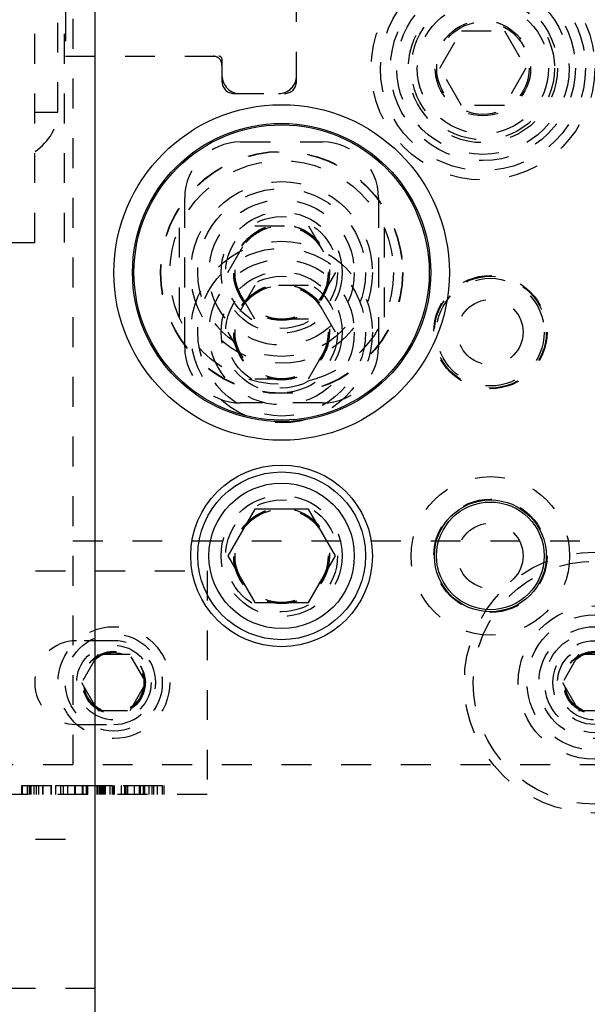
# Model space of a CAD drawing. Header units: inches. Extents: x 1772 to 2706, y -534 to -52.
# Tile 217 of 256: x 1875.38 to 1877.28, y -382.4 to -379.1. Entities that reach past the tile are written whole.
import ezdxf

# ---------------------------------------------------------------- set-up
doc = ezdxf.new("R2010")
doc.units = ezdxf.units.IN
doc.header["$LTSCALE"] = 0.5
doc.header["$MEASUREMENT"] = 0
doc.linetypes.add('HIDDEN', pattern=[0.225, 0.15, -0.075])
doc.layers.add('SID-M-H', color=4, linetype='HIDDEN')
doc.layers.add('SID-M-S', color=105, linetype='Continuous')

msp = doc.modelspace()

# ---------------------------------------------------------------- linework, layer by layer
at = {"layer": 'SID-M-H'}
for p, q in [((1875.55341, -374.10102), (1875.55341, -381.60102)), ((1875.42541, -379.85102), (1875.42541, -375.85102)), ((1875.52541, -379.85102), (1875.52541, -375.85102)), ((1875.50341, -379.41352), (1875.50341, -376.28852)), ((1876.30341, -379.31102), (1876.30341, -376.39102)), ((1875.52841, -376.47602), (1875.52841, -379.22602)), ((1876.78407, -379.26602), (1876.85624, -379.14102)), ((1876.85624, -379.14102), (1877.00058, -379.14102)), ((1877.00058, -379.14102), (1877.07274, -379.26602)), ((1875.52841, -379.22602), (1876.04341, -379.22602)), ((1876.05341, -379.23602), (1876.05341, -379.31102)), ((1876.85624, -379.39102), (1876.78407, -379.26602)), ((1877.07274, -379.26602), (1877.00058, -379.39102)), ((1876.09341, -379.35102), (1876.26341, -379.35102)), ((1873.62841, -379.41352), (1875.50341, -379.41352)), ((1877.00058, -379.39102), (1876.85624, -379.39102)), ((1876.11591, -379.51352), (1876.39091, -379.51352)), ((1875.92841, -380.20102), (1875.92841, -379.70102)), ((1876.57841, -379.70102), (1876.57841, -380.20102)), ((1875.90966, -379.80115), (1875.90966, -380.10089)), ((1876.07327, -379.95102), (1876.16334, -379.79502)), ((1876.16334, -379.79502), (1876.34347, -379.79502)), ((1876.34347, -379.79502), (1876.43354, -379.95102)), ((1876.59716, -379.80115), (1876.59716, -380.10089)), ((1874.52541, -379.85102), (1875.52541, -379.85102)), ((1876.16334, -380.10702), (1876.07327, -379.95102)), ((1876.43354, -379.95102), (1876.34347, -380.10702)), ((1876.16334, -379.99502), (1876.07327, -380.15102)), ((1876.34347, -379.99502), (1876.16334, -379.99502)), ((1876.43354, -380.15102), (1876.34347, -379.99502)), ((1876.34347, -380.10702), (1876.16334, -380.10702)), ((1876.07327, -380.15102), (1876.16334, -380.30702)), ((1876.34347, -380.30702), (1876.43354, -380.15102)), ((1876.16334, -380.30702), (1876.34347, -380.30702)), ((1876.39091, -380.38852), (1876.11591, -380.38852)), ((1875.55341, -380.85102), (1889.25341, -380.85102)), ((1873.62841, -380.95102), (1876.00341, -380.95102)), ((1876.00341, -380.95102), (1876.00341, -381.70102)), ((1875.69091, -381.18552), (1875.56591, -381.18552)), ((1875.63678, -381.23227), (1875.58265, -381.32602)), ((1875.74503, -381.23227), (1875.63678, -381.23227)), ((1875.79916, -381.32602), (1875.74503, -381.23227)), ((1877.24928, -381.23227), (1877.19515, -381.32602)), ((1877.35753, -381.23227), (1877.24928, -381.23227)), ((1875.58265, -381.32602), (1875.63678, -381.41977)), ((1875.74503, -381.41977), (1875.79916, -381.32602)), ((1877.19515, -381.32602), (1877.24928, -381.41977)), ((1875.63678, -381.41977), (1875.74503, -381.41977)), ((1877.24928, -381.41977), (1877.35753, -381.41977)), ((1875.56591, -381.46652), (1875.69091, -381.46652)), ((1874.45341, -381.60102), (1884.45341, -381.60102)), ((1875.38133, -381.67102), (1875.38133, -381.70102)), ((1875.38271, -381.67102), (1875.38271, -381.70102)), ((1875.38332, -381.67102), (1875.38332, -381.70102)), ((1875.39971, -381.67102), (1875.39971, -381.70102)), ((1875.40672, -381.67102), (1875.40672, -381.70102)), ((1875.40816, -381.67102), (1875.40816, -381.70102)), ((1875.41078, -381.67102), (1875.41078, -381.70102)), ((1875.41303, -381.67102), (1875.41303, -381.70102)), ((1875.42292, -381.67102), (1875.42292, -381.70102)), ((1875.43008, -381.67102), (1875.43008, -381.70102)), ((1875.43856, -381.67102), (1875.43856, -381.70102)), ((1875.45171, -381.67102), (1875.45171, -381.70102)), ((1875.45228, -381.67102), (1875.48156, -381.67102)), ((1875.45228, -381.67102), (1875.45228, -381.70102)), ((1875.45243, -381.67102), (1875.45243, -381.70102)), ((1875.45257, -381.67102), (1875.45257, -381.70102)), ((1875.47918, -381.67102), (1875.47918, -381.70102)), ((1875.48103, -381.67102), (1875.48103, -381.70102)), ((1875.49468, -381.67102), (1875.49468, -381.70102)), ((1875.49477, -381.67102), (1875.49477, -381.70102)), ((1875.49534, -381.67102), (1875.49534, -381.70102)), ((1875.4954, -381.67102), (1875.4954, -381.70102)), ((1875.51241, -381.67102), (1875.51241, -381.70102)), ((1875.52039, -381.67102), (1875.52039, -381.70102)), ((1875.53549, -381.67102), (1875.53549, -381.70102)), ((1875.55856, -381.67102), (1875.55856, -381.70102)), ((1875.55928, -381.67102), (1875.55928, -381.70102)), ((1875.5606, -381.67102), (1875.5606, -381.70102)), ((1875.58441, -381.67102), (1875.58441, -381.70102)), ((1875.58655, -381.67102), (1875.58655, -381.70102)), ((1875.58655, -381.67102), (1875.71535, -381.67102)), ((1875.58741, -381.67102), (1875.58741, -381.70102)), ((1875.59838, -381.67102), (1875.59838, -381.70102)), ((1875.60117, -381.67102), (1875.60117, -381.70102)), ((1875.60264, -381.67102), (1875.60264, -381.70102)), ((1875.62687, -381.67102), (1875.62687, -381.70102)), ((1875.6273, -381.67102), (1875.6273, -381.70102)), ((1875.63408, -381.67102), (1875.63408, -381.70102)), ((1875.63676, -381.67102), (1875.63676, -381.70102)), ((1875.64285, -381.67102), (1875.64285, -381.70102)), ((1875.64488, -381.67102), (1875.64488, -381.70102)), ((1875.64836, -381.67102), (1875.64836, -381.70102)), ((1875.6533, -381.67102), (1875.6533, -381.70102)), ((1875.65479, -381.67102), (1875.65479, -381.70102)), ((1875.6571, -381.67102), (1875.6571, -381.70102)), ((1875.65725, -381.67102), (1875.65725, -381.70102)), ((1875.65745, -381.67102), (1875.65745, -381.70102)), ((1875.65976, -381.67102), (1875.65976, -381.70102)), ((1875.66227, -381.67102), (1875.66227, -381.70102)), ((1875.67697, -381.67102), (1875.67697, -381.70102)), ((1875.68563, -381.67102), (1875.68563, -381.70102)), ((1875.68671, -381.67102), (1875.68671, -381.70102)), ((1875.68964, -381.67102), (1875.68964, -381.70102)), ((1875.69148, -381.67102), (1875.69148, -381.70102)), ((1875.71535, -381.67102), (1875.71535, -381.70102)), ((1875.72631, -381.67102), (1875.75941, -381.67102)), ((1875.72631, -381.67102), (1875.72631, -381.70102)), ((1875.72692, -381.67102), (1875.72692, -381.70102)), ((1875.72841, -381.67102), (1875.72841, -381.70102)), ((1875.73026, -381.67102), (1875.73026, -381.70102)), ((1875.73545, -381.67102), (1875.73545, -381.70102)), ((1875.73698, -381.67102), (1875.73698, -381.70102)), ((1875.75941, -381.67102), (1875.75941, -381.70102)), ((1875.77566, -381.67102), (1875.77566, -381.70102)), ((1875.7792, -381.67102), (1875.7792, -381.70102)), ((1875.78934, -381.67102), (1875.78934, -381.70102)), ((1875.79245, -381.67102), (1875.79245, -381.70102)), ((1875.79297, -381.67102), (1875.79297, -381.70102)), ((1875.79368, -381.67102), (1875.79368, -381.70102)), ((1875.79377, -381.67102), (1875.79377, -381.70102)), ((1875.80828, -381.67102), (1875.80828, -381.70102)), ((1875.8177, -381.67102), (1875.8177, -381.70102)), ((1875.82375, -381.67102), (1875.82375, -381.70102)), ((1875.83578, -381.67102), (1875.83578, -381.70102)), ((1875.85243, -381.67102), (1875.85243, -381.70102)), ((1875.85791, -381.67102), (1875.85791, -381.70102)), ((1876.00341, -381.70102), (1873.62841, -381.70102)), ((1873.62841, -381.85102), (1875.62841, -381.85102)), ((1875.62841, -382.35102), (1873.62841, -382.35102))]:
    msp.add_line(p, q, dxfattribs=at)
for centre, radius in [((1876.92841, -379.26602), 0.375), ((1876.92841, -379.26602), 0.34375), ((1876.92841, -379.26602), 0.31), ((1876.92841, -379.26602), 0.28906), ((1876.92841, -379.26602), 0.25), ((1876.92841, -379.26602), 0.24), ((1876.92841, -379.26602), 0.22), ((1876.92841, -379.26602), 0.16), ((1876.92841, -379.26602), 0.155), ((1876.25341, -379.95102), 0.40625), ((1876.25341, -379.95102), 0.405), ((1876.25341, -379.95102), 0.375), ((1876.25341, -379.95102), 0.3045), ((1876.25341, -379.95102), 0.28125), ((1876.25341, -379.95102), 0.24375), ((1876.25341, -379.95102), 0.203), ((1876.25341, -379.95102), 0.1875), ((1876.25341, -379.95102), 0.16072), ((1876.25341, -379.95102), 0.16045), ((1876.25341, -379.95102), 0.15993), ((1876.25341, -379.95102), 0.15625), ((1876.25341, -380.15102), 0.3045), ((1876.25341, -380.15102), 0.28125), ((1876.25341, -380.15102), 0.24375), ((1876.25341, -380.15102), 0.203), ((1876.25341, -380.15102), 0.1875), ((1876.95341, -380.15102), 0.19), ((1876.95341, -380.15102), 0.1875), ((1876.95341, -380.15102), 0.1805), ((1876.25341, -380.15102), 0.16072), ((1876.25341, -380.15102), 0.16045), ((1876.25341, -380.15102), 0.15993), ((1876.25341, -380.15102), 0.15625), ((1876.95341, -380.15102), 0.1095), ((1876.95341, -380.90102), 0.26565), ((1876.25341, -380.90102), 0.203), ((1876.25341, -380.90102), 0.1875), ((1876.95341, -380.90102), 0.19), ((1876.25341, -380.90102), 0.16072), ((1876.25341, -380.90102), 0.16045), ((1876.25341, -380.90102), 0.15993), ((1876.25341, -380.90102), 0.15625), ((1876.95341, -380.90102), 0.1095), ((1877.30341, -381.32602), 0.4375), ((1877.30341, -381.32602), 0.4075), ((1877.30341, -381.32602), 0.25687), ((1877.30341, -381.32602), 0.22687), ((1875.69091, -381.32602), 0.1875), ((1875.69091, -381.32602), 0.1625), ((1877.30341, -381.32602), 0.1875), ((1877.30341, -381.32602), 0.16781), ((1877.30341, -381.32602), 0.1405), ((1875.69091, -381.32602), 0.125), ((1875.69091, -381.32602), 0.10497), ((1875.69091, -381.32602), 0.1047), ((1875.69091, -381.32602), 0.10418), ((1875.69091, -381.32602), 0.1005), ((1877.30341, -381.32602), 0.125), ((1877.30341, -381.32602), 0.10497), ((1877.30341, -381.32602), 0.1047), ((1877.30341, -381.32602), 0.10418), ((1877.30341, -381.32602), 0.1005)]:
    msp.add_circle(centre, radius, dxfattribs=at)
for centre, radius, start, end in [((1876.02341, -379.25602), 0.03, 0, 90), ((1876.04341, -379.23602), 0.01, 0, 90), ((1876.11341, -379.29102), 0.06, 180, 270), ((1876.09341, -379.31102), 0.04, 180, 270), ((1876.24341, -379.29102), 0.06, 270, 0), ((1876.26341, -379.31102), 0.04, 270, 0), ((1876.11591, -379.70102), 0.1875, 90, 180), ((1876.39091, -379.70102), 0.1875, 0, 90), ((1876.11591, -380.20102), 0.1875, 180, 270), ((1876.39091, -380.20102), 0.1875, 270, 0), ((1875.56591, -381.32602), 0.1405, 90, 270), ((1875.69091, -381.32602), 0.1405, 270, 90)]:
    msp.add_arc(centre, radius, start, end, dxfattribs=at)
msp.add_ellipse((1875.23824, -379.41352), major_axis=(-0.26517, 0), ratio=0.7071068, start_param=1.5707963, end_param=3.1415927, dxfattribs=at)
for points, knots in [([(1875.38271, -381.67102), (1875.38325, -381.67102), (1875.38433, -381.67102), (1875.39689, -381.67102), (1875.43266, -381.67102), (1875.47028, -381.67102), (1875.49534, -381.67102)], [0, 0, 0, 0, 0.1254541, 0.2508965, 0.5008506, 1, 1, 1, 1]), ([(1875.49534, -381.67102), (1875.51385, -381.67102), (1875.5469, -381.67102), (1875.57503, -381.67102), (1875.58741, -381.67102)], [0, 0, 0, 0, 0.5601366, 1, 1, 1, 1]), ([(1875.72224, -381.67102), (1875.72308, -381.67102), (1875.72646, -381.67102), (1875.72673, -381.67102), (1875.72692, -381.67102)], [0, 0, 0, 0, 0.2487401, 1, 1, 1, 1]), ([(1875.73545, -381.67102), (1875.73578, -381.67102), (1875.73643, -381.67102), (1875.74338, -381.67102), (1875.76125, -381.67102), (1875.77998, -381.67102), (1875.79245, -381.67102)], [0, 0, 0, 0, 0.1253152, 0.2507438, 0.5011338, 1, 1, 1, 1]), ([(1875.7792, -381.67102), (1875.7845, -381.67102), (1875.79397, -381.67102), (1875.8039, -381.67102), (1875.80828, -381.67102)], [0, 0, 0, 0, 0.55980227, 1, 1, 1, 1]), ([(1875.79245, -381.67102), (1875.8048, -381.67102), (1875.82689, -381.67102), (1875.84461, -381.67102), (1875.85243, -381.67102)], [0, 0, 0, 0, 0.5588163, 1, 1, 1, 1])]:
    msp.add_open_spline(points, degree=3, knots=knots, dxfattribs=at)
at = {"layer": 'SID-M-S'}
for p, q in [((1875.62841, -387.35102), (1875.62841, -368.35102)), ((1876.16334, -380.74502), (1876.07327, -380.90102)), ((1876.34347, -380.74502), (1876.16334, -380.74502)), ((1876.43354, -380.90102), (1876.34347, -380.74502)), ((1876.07327, -380.90102), (1876.16334, -381.05702)), ((1876.34347, -381.05702), (1876.43354, -380.90102)), ((1876.16334, -381.05702), (1876.34347, -381.05702))]:
    msp.add_line(p, q, dxfattribs=at)
for centre, radius in [((1876.25341, -379.95102), 0.5625), ((1876.25341, -379.95102), 0.5), ((1876.25341, -379.95102), 0.495), ((1876.25341, -380.90102), 0.3045), ((1876.25341, -380.90102), 0.28125), ((1876.25341, -380.90102), 0.24375), ((1876.95341, -380.90102), 0.1875), ((1876.95341, -380.90102), 0.1805)]:
    msp.add_circle(centre, radius, dxfattribs=at)

doc.saveas('drawing.dxf')
